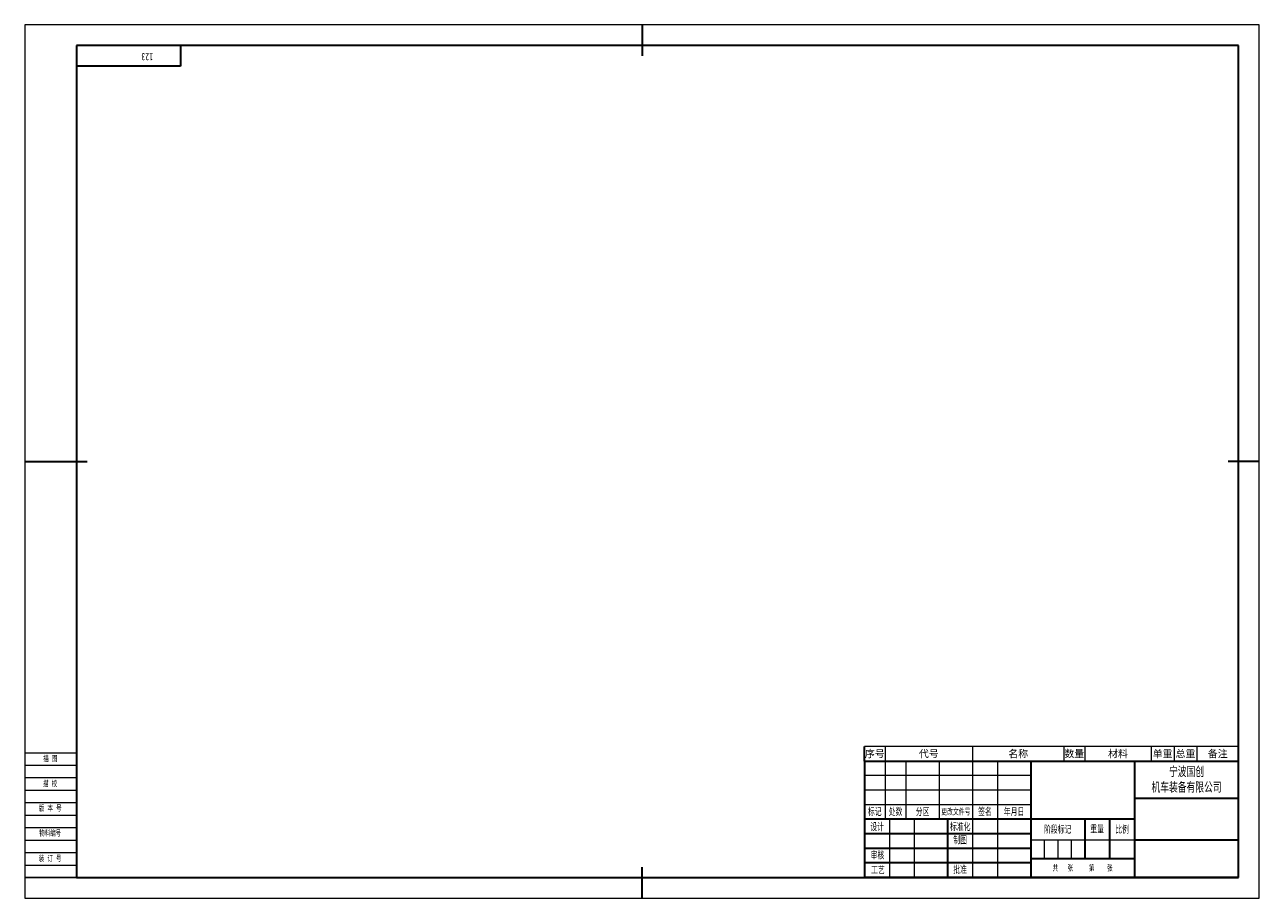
# Model space of a CAD drawing. Extents: x -584 to 10, y -66 to 354.
import ezdxf
from ezdxf.enums import TextEntityAlignment as Align

# ---------------------------------------------------------------- set-up
doc = ezdxf.new("R2010")
doc.units = 0
doc.header["$MEASUREMENT"] = 0
doc.layers.get('0').update_dxf_attribs({"linetype": 'CONTINUOUS'})
for name, color, linetype, lineweight in [('02标注线', 3, 'CONTINUOUS', 18), ('03细实线', 4, 'CONTINUOUS', 15), ('尺寸线层', 3, 'CONTINUOUS', 18), ('粗实线层', 7, 'CONTINUOUS', 35), ('细实线', 4, 'CONTINUOUS', 13), ('细实线层', 7, 'CONTINUOUS', 18)]:
    doc.layers.add(name, color=color, linetype=linetype, lineweight=lineweight)
doc.layers.add('1', color=7, linetype='CONTINUOUS')
doc.styles.add('仿宋', font='simfang.ttf', dxfattribs={"width": 0.67, "height": 2.8})
doc.styles.add('宋体', font='txt')
doc.styles.add('标准', font='txt.shx', dxfattribs={"bigfont": 'gbcbig.shx'})

# ---------------------------------------------------------------- blocks, each defined once
blk = doc.blocks.new('*X116')
at = {"layer": '粗实线层'}
for p, q in [((50, 0), (50, -10)), ((50, -10), (0, -10))]:
    blk.add_line(p, q, dxfattribs=at)
at = {"layer": '尺寸线层', "style": '标准'}
blk.add_attdef('图纸编号', text='', height=5.19, rotation=180, dxfattribs=at).set_placement((25, -5), align=Align.MIDDLE_CENTER)
blk = doc.blocks.new('$CAXA_FRAME_13B17AC1$_3')
at = {"layer": '粗实线层'}
for p, q in [((0, 210), (0, 195)), ((287, 200), (-272, 200)), ((-272, 200), (-272, -200)), ((287, -200), (287, 200)), ((-297, 0), (-267, 0)), ((297, 0), (282, 0)), ((0, -210), (0, -195)), ((-272, -200), (287, -200))]:
    blk.add_line(p, q, dxfattribs=at)
at = {"layer": '细实线层'}
for p, q in [((297, 210), (-297, 210)), ((-297, 210), (-297, -210)), ((297, -210), (297, 210)), ((-297, -210), (297, -210))]:
    blk.add_line(p, q, dxfattribs=at)
blk = doc.blocks.new('SPCADTITLE')
at = {"layer": '粗实线层'}
for p, q in [((-180, 56), (-180, 0)), ((-180, 56), (0, 56)), ((-100, 56), (-100, 0)), ((-50, 56), (-50, 0)), ((0, 0), (0, 56)), ((0, 38), (-50, 38)), ((-50, 28), (-180, 28)), ((-140, 28), (-140, 0)), ((-74, 28), (-74, 9)), ((-62, 28), (-62, 9)), ((-100, 21), (-180, 21)), ((0, 18), (-50, 18)), ((-100, 14), (-180, 14)), ((-100, 7), (-180, 7)), ((-50, 9), (-100, 9)), ((0, 0), (-180, 0))]:
    blk.add_line(p, q, dxfattribs=at)
at = {"layer": '细实线层'}
for p, q in [((-170, 56), (-170, 28)), ((-160, 56), (-160, 28)), ((-144, 56), (-144, 28)), ((-128, 56), (-128, 0)), ((-116, 56), (-116, 0)), ((-100, 49), (-180, 49)), ((-100, 42), (-180, 42)), ((-584, 36), (-559, 36)), ((-584, 30), (-559, 30)), ((-100, 35), (-180, 35)), ((-584, 24), (-559, 24)), ((-168, 28), (-168, 0)), ((-156, 28), (-156, 0)), ((-584, 18), (-559, 18)), ((-50, 18), (-100, 18)), ((-93.5, 18), (-93.5, 9)), ((-87, 18), (-87, 9)), ((-80.5, 18), (-80.5, 9)), ((-584, 12), (-559, 12))]:
    blk.add_line(p, q, dxfattribs=at)
at = {"layer": '02标注线', "char_height": 3.5, "attachment_point": 5, "line_spacing_factor": 0.963108, "style": '仿宋'}
for s, insert, width in [('阶段标记', (-87, 23), 26), ('重量', (-68, 23.25), 12), ('比例', (-56, 23), 12)]:
    blk.add_mtext(s, dxfattribs=dict(at, insert=insert, width=width))
at = {"layer": '03细实线', "style": '仿宋'}
for tag, height, width, p in [('USR_DJ', 3.5, 0.699444, (-68, 13.5)), ('比例', 3.5, 0.699444, (-56, 13.5)), ('共几张', 2, 0.67, (-84.11, 4.69)), ('第几张', 2, 0.67, (-66.9, 4.71))]:
    blk.add_attdef(tag, text='', height=height, dxfattribs=dict(at, width=width)).set_placement(p, align=Align.MIDDLE_CENTER)
at = {"layer": '1'}
for tag, height, style, width, p, p2 in [('SHEJI', 6.36, '宋体', 0.506972, (-167.75, 21.36), (-156.22, 21.36)), ('RIQI1', 2.8, '仿宋', 0.932592, (-153.13, 22.72), (-143.58, 22.72)), ('BIAOZHUNHUA', 6.36, '宋体', 0.230442, (-127.75, 21.36), (-116.22, 21.36)), ('RIQI4', 2.8, '仿宋', 0.932592, (-113.13, 22.72), (-103.58, 22.72)), ('ZHITU', 6.36, '宋体', 0.506972, (-127.75, 14.36), (-116.22, 14.36)), ('RIQI5', 2.8, '仿宋', 0.932592, (-113.13, 15.72), (-103.58, 15.72)), ('SHENHE', 6.36, '宋体', 0.422477, (-167.75, 7.36), (-156.22, 7.36)), ('GONGYI', 6.36, '宋体', 0.422477, (-167.75, 0.36), (-156.22, 0.36)), ('RIQI2', 2.8, '仿宋', 0.932592, (-153.13, 8.72), (-143.58, 8.72)), ('PIZHUN', 6.36, '宋体', 0.422477, (-127.75, 0.36), (-116.22, 0.36)), ('RIQI3', 2.8, '仿宋', 0.932592, (-153.13, 1.72), (-143.58, 1.72)), ('RIQI6', 2.8, '仿宋', 0.932592, (-113.13, 1.72), (-103.58, 1.72))]:
    blk.add_attdef(tag, text='', height=height, dxfattribs=dict(at, style=style, width=width)).set_placement(p, p2, align=Align.FIT)
at = {"layer": '1', "style": '标准', "width": 0.667, "flags": 1}
blk.add_attdef('ITEMKINDID', text='', height=2.5, dxfattribs=at).set_placement((-108.09, 10.09), align=Align.MIDDLE_CENTER)
at = {"layer": '尺寸线层', "attachment_point": 5, "line_spacing_factor": 0.963108, "style": '仿宋'}
for s, insert, char_height, width in [('版 本 号', (-571.74, 33.24), 2.8, 39.9562), ('标记', (-175, 31.5), 3.5, 16), ('处数', (-165, 31.5), 3.5, 16), ('分区', (-152, 31.5), 3.5, 16), ('更改文件号', (-136, 31.5), 3, 16), ('签名', (-122, 31.5), 3.5, 16), ('年月日', (-108, 31.5), 3.5, 16), ('设计', (-173.87, 24.21), 3.5, 16), ('标准化', (-133.87, 24.28), 3.5, 16), ('物料编号', (-571.74, 21.24), 2.8, 39.9562), ('制图', (-133.95, 17.92), 3.5, 16), ('审核', (-173.72, 10.6), 3.5, 16), ('工艺', (-173.5, 3.57), 3.5, 16), ('批准', (-133.95, 3.65), 3.5, 16), ('共   张     第    张', (-75.02, 4.44), 2.8, 46.2253)]:
    blk.add_mtext(s, dxfattribs=dict(at, insert=insert, char_height=char_height, width=width))
at = {"layer": '细实线', "insert": (-25, 47), "char_height": 4.5, "width": 50, "attachment_point": 5, "style": '仿宋'}
blk.add_mtext('{\\C3;宁波国创\\P机车装备有限公司}', dxfattribs=at)
at = {"layer": '细实线', "style": '仿宋', "width": 0.67}
for tag, p in [('MATERIAL', (-75, 42)), ('ITEMNAME', (-25, 28)), ('DRAWID', (-25, 9))]:
    blk.add_attdef(tag, text='', height=4.2, dxfattribs=at).set_placement(p, align=Align.MIDDLE_CENTER)
at = {"layer": '细实线', "ltscale": 0.5, "style": '宋体', "width": 0.455714}
blk.add_attdef('REVLABEL', text='', height=2.5, dxfattribs=at).set_placement((-574.57, 25.83), (-568.05, 25.83), align=Align.FIT)
at = {"layer": '细实线', "ltscale": 0.5, "style": '仿宋', "width": 0.67}
blk.add_attdef('ITEMCODE', text='', height=2.8, dxfattribs=at).set_placement((-571.7, 14.98), align=Align.MIDDLE_CENTER)
blk = doc.blocks.new('SPCADBOM')
for p, q in [((0, 7), (0, 0)), ((0, 0), (-180, 0))]:
    blk.add_line(p, q)
at = {"layer": '03细实线', "color": 0}
blk.add_line((0, 7), (-180, 7), dxfattribs=at)
at = {"layer": '03细实线'}
for p, q in [((-170, 7), (-170, 0)), ((-128, 7), (-128, 0)), ((-84, 7), (-84, 0)), ((-42, 7), (-42, 0)), ((-31, 7), (-31, 0)), ((-20, 7), (-20, 0))]:
    blk.add_line(p, q, dxfattribs=at)
at = {"layer": '粗实线层'}
blk.add_line((-180, 0), (-180, 7), dxfattribs=at)
at = {"layer": '细实线'}
blk.add_line((-74, 7), (-74, 0), dxfattribs=at)
at = {"layer": '细实线', "style": '仿宋'}
for tag, p in [('PI_INCEALSEQ', (-175, 3.5)), ('DRAWID', (-149, 3.5)), ('ITEMNAME', (-106, 3.5)), ('QTY', (-79, 3.5)), ('MATERIAL', (-58, 3.5)), ('USR_DJ', (-36.5, 3.5)), ('USR_ZJ', (-25.5, 3.5)), ('NOTE', (-10, 3.5))]:
    blk.add_attdef(tag, text='', height=3.5, dxfattribs=at).set_placement(p, align=Align.MIDDLE_CENTER)
at = {"layer": '细实线', "style": '仿宋', "flags": 1}
blk.add_attdef('ITEMCODE', text='', height=3.5, dxfattribs=at).set_placement((7.67, 3.51), align=Align.MIDDLE_CENTER)

msp = doc.modelspace()

# ---------------------------------------------------------------- linework, layer by layer
msp.add_line((-559, -56), (-584, -56))
at = {"layer": '细实线层'}
for p, q in [((-584, 4), (-559, 4)), ((-584, -2), (-559, -2)), ((-584, -8), (-559, -8)), ((-584, -14), (-559, -14)), ((-584, -50), (-559, -50))]:
    msp.add_line(p, q, dxfattribs=at)

# ---------------------------------------------------------------- block references
msp.add_blockref('SPCADBOM', (0, 0)).add_auto_attribs({'DRAWID': '代号', 'NOTE': '备注', 'USR_ZJ': '总重', 'USR_DJ': '单重', 'MATERIAL': '材料', 'QTY': '数量', 'ITEMNAME': '名称', 'PI_INCEALSEQ': '序号'})
msp.add_blockref('SPCADTITLE', (0, -56))
at = {"layer": '粗实线层'}
for name, p in [('$CAXA_FRAME_13B17AC1$_3', (-287, 144)), ('*X116', (-559, 344))]:
    msp.add_blockref(name, p, dxfattribs=at)

# ---------------------------------------------------------------- texts
at = {"insert": (-522.17, 336.81), "char_height": 3.5, "attachment_point": 1, "rotation": 180, "style": '仿宋'}
msp.add_mtext_dynamic_manual_height_columns('123', width=34.3712, gutter_width=14, heights=[0], dxfattribs=at)
at = {"layer": '尺寸线层', "style": '仿宋', "width": 0.67}
for s, p in [('描 图', (-575.1, -0.23)), ('描 校', (-575.17, -12.21)), ('装 订 号', (-577.23, -48.23))]:
    msp.add_text(s, height=2.8, dxfattribs=at).set_placement(p)

doc.saveas('drawing.dxf')
